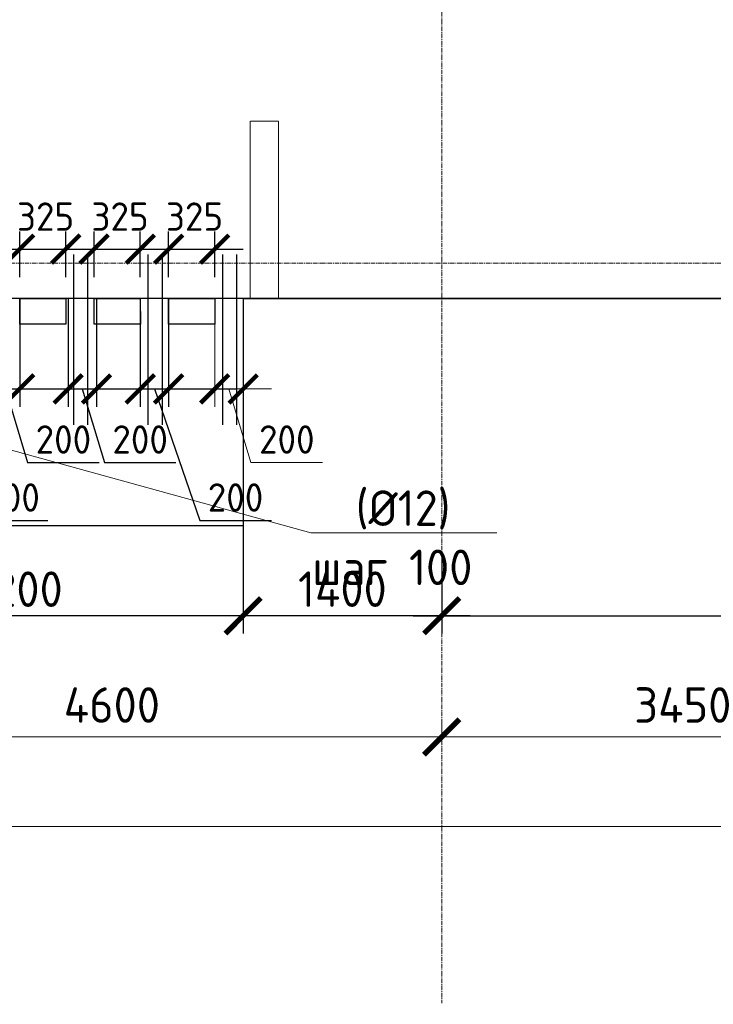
# Model space of a CAD drawing. Header units: millimetres. Extents: x 369815 to 1481759, y -423071 to -27917.
# Tile 232 of 256: x 1058281 to 1063171, y -93663 to -86728. Entities that reach past the tile are written whole.
import ezdxf
from ezdxf import colors
from ezdxf.entities.mleader import LeaderData, LeaderLine
from ezdxf.math import Vec2, Vec3

# ---------------------------------------------------------------- set-up
doc = ezdxf.new("R2010")
doc.units = ezdxf.units.MM
for name, pattern in [('______5', [1100, 800, -100, 100, -100]), ('DASHED', [7, 5, -2, 0]), ('осевая', [50.8, 31.75, -6.35, 6.35, -6.35])]:
    doc.linetypes.add(name, pattern=pattern)
for name, color, linetype, lineweight in [('RAZMER', 100, 'Continuous', 15), ('Оси', 40, '______5', 18), ('Перекрытие ж_бетон', 1, 'Continuous', 30), ('подоснова', 151, 'Continuous', 5), ('РАЗМЕРЫ', 1, 'Continuous', 9)]:
    doc.layers.add(name, color=color, linetype=linetype, lineweight=lineweight)
doc.layers.add('Колонна_ бетон', color=7, linetype='Continuous', lineweight=50, true_color=0xb4b496)
doc.styles.add('GOST-2.304_Type-B', font='GOST_Common.ttf')
doc.styles.add('ГОСТ', font='GOST_Common.ttf')
doc.dimstyles.new('СПДС', dxfattribs={"dimscale": 100, "dimtxt": 2.5, "dimasz": 2.5, "dimexe": 1.25, "dimexo": 0, "dimtad": 1, "dimdec": 0, "dimtxsty": 'GOST-2.304_Type-B', "dimblk": 'ARCHTICK', "dimcen": 2.5, "dimdle": 2, "dimadec": 0, "dimazin": 2, "dimtfac": 0.75, "dimtdec": 0, "dimtmove": 1, "dimatfit": 3, "dimfxl": 1, "dimtolj": 1, "dimarcsym": 1})

# ---------------------------------------------------------------- blocks, each defined once
blk = doc.blocks.new('_ArchTick')
at = {"color": 0, "linetype": 'ByBlock', "const_width": 0.15}
blk.add_lwpolyline([(-0.5, -0.5), (0.5, 0.5)], dxfattribs=at)
blk = doc.blocks.new('*D2005')
at = {"color": 1, "lineweight": -2, "transparency": 16777216}
for p, q in [((-85704.7, -346670.2), (-85704.7, -346545.2)), ((-38904.7, -346670.2), (-38904.7, -346545.2)), ((-85904.7, -346670.2), (-38704.7, -346670.2))]:
    blk.add_line(p, q, dxfattribs=at)
at = {"layer": 'DEFPOINTS', "color": 0, "transparency": 16777216}
for p in [(-85704.7, -346670.2), (-38904.7, -346670.2), (-38904.7, -346670.2)]:
    blk.add_point(p, dxfattribs=at)
at = {"color": 1, "lineweight": -2, "transparency": 16777216, "xscale": 250, "yscale": 250, "zscale": 250, "rotation": 180}
blk.add_blockref('_ArchTick', (-85704.7, -346670.2), dxfattribs=at)
at = {"color": 1, "lineweight": -2, "transparency": 16777216, "xscale": 250, "yscale": 250, "zscale": 250}
blk.add_blockref('_ArchTick', (-38904.7, -346670.2), dxfattribs=at)
at = {"color": 1, "transparency": 16777216, "insert": (-67487.3, -346445.2), "char_height": 250, "width": 104166.667, "attachment_point": 5, "style": 'GOST-2.304_Type-B'}
blk.add_mtext('\\A1;46800', dxfattribs=at)
blk = doc.blocks.new('*D2014')
at = {"color": 1, "lineweight": -2, "transparency": 16777216}
for p, q in [((-76954.7, -346038.9), (-76954.7, -345913.9)), ((-72354.7, -346038.9), (-72354.7, -345913.9)), ((-77154.7, -346038.9), (-72154.7, -346038.9))]:
    blk.add_line(p, q, dxfattribs=at)
at = {"layer": 'DEFPOINTS', "color": 0, "transparency": 16777216}
for p in [(-76954.7, -346038.9), (-72354.7, -346038.9), (-72354.7, -346038.9)]:
    blk.add_point(p, dxfattribs=at)
at = {"color": 1, "lineweight": -2, "transparency": 16777216, "xscale": 250, "yscale": 250, "zscale": 250, "rotation": 180}
blk.add_blockref('_ArchTick', (-76954.7, -346038.9), dxfattribs=at)
at = {"color": 1, "lineweight": -2, "transparency": 16777216, "xscale": 250, "yscale": 250, "zscale": 250}
blk.add_blockref('_ArchTick', (-72354.7, -346038.9), dxfattribs=at)
at = {"color": 1, "transparency": 16777216, "insert": (-74679.9, -345813.9), "char_height": 250, "width": 83333.333, "attachment_point": 5, "style": 'GOST-2.304_Type-B'}
blk.add_mtext('\\A1;4600', dxfattribs=at)
blk = doc.blocks.new('*D2015')
at = {"color": 1, "lineweight": -2, "transparency": 16777216}
for p, q in [((-72354.7, -346038.9), (-72354.7, -345913.9)), ((-68904.7, -346038.9), (-68904.7, -345913.9)), ((-72554.7, -346038.9), (-68704.7, -346038.9))]:
    blk.add_line(p, q, dxfattribs=at)
at = {"layer": 'DEFPOINTS', "color": 0, "transparency": 16777216}
for p in [(-72354.7, -346038.9), (-68904.7, -346038.9), (-68904.7, -346038.9)]:
    blk.add_point(p, dxfattribs=at)
at = {"color": 1, "lineweight": -2, "transparency": 16777216, "xscale": 250, "yscale": 250, "zscale": 250, "rotation": 180}
blk.add_blockref('_ArchTick', (-72354.7, -346038.9), dxfattribs=at)
at = {"color": 1, "lineweight": -2, "transparency": 16777216, "xscale": 250, "yscale": 250, "zscale": 250}
blk.add_blockref('_ArchTick', (-68904.7, -346038.9), dxfattribs=at)
at = {"color": 1, "transparency": 16777216, "insert": (-70654.9, -345813.9), "char_height": 250, "width": 83333.333, "attachment_point": 5, "style": 'GOST-2.304_Type-B'}
blk.add_mtext('\\A1;3450', dxfattribs=at)
blk = doc.blocks.new('*D2283')
at = {"layer": 'DEFPOINTS', "color": 0, "transparency": 16777216}
for p in [(1047492.2, -88692.2), (1049765.7, -88692.2), (1082573.6, -88692.2)]:
    blk.add_point(p, dxfattribs=at)
at = {"layer": 'РАЗМЕРЫ', "color": 0, "lineweight": -2, "transparency": 16777216}
for p, q in [((1047148.4, -88589), (1047148.4, -88339)), ((1047492.2, -88692.2), (1047492.2, -88442.2)), ((1047492.2, -88692.2), (1047148.4, -88589)), ((1082573.6, -88692.2), (1047367.2, -88692.2)), ((1049765.7, -88692.2), (1047367.2, -88692.2)), ((1047492.2, -88692.2), (1047492.2, -88942.2))]:
    blk.add_line(p, q, dxfattribs=at)
at = {"layer": 'РАЗМЕРЫ', "color": 0, "lineweight": -2, "transparency": 16777216, "xscale": 250, "yscale": 250, "zscale": 250}
for rotation in [90, 270]:
    blk.add_blockref('_ArchTick', (1047492.2, -88692.2), dxfattribs=dict(at, rotation=rotation))
at = {"layer": 'РАЗМЕРЫ', "color": 0, "transparency": 16777216, "insert": (1046960.9, -88464), "char_height": 250, "attachment_point": 5, "rotation": 90, "style": 'GOST-2.304_Type-B'}
blk.add_mtext('\\A1;0', dxfattribs=at)
blk = doc.blocks.new('подложка стн 1-го этажа')
at = {"layer": 'Колонна_ бетон', "color": 252, "linetype": 'DASHED', "lineweight": 0, "ltscale": 0.5, "true_color": 0x939598, "transparency": 33554687}
for p, q in [((20043.8, 10711.8, -200), (20043.8, 9461.8, -200)), ((20243.8, 10711.8, -200), (20043.8, 10711.8, -200)), ((20243.8, 9461.8, -200), (20243.8, 10711.8, -200)), ((20243.8, 9461.8, -200), (20043.8, 9461.8, -200))]:
    blk.add_line(p, q, dxfattribs=at)
blk = doc.blocks.new('*D2195')
at = {"layer": 'DEFPOINTS', "color": 0, "transparency": 16777216}
for p in [(1059130.9, -88692.1, 0), (1059330.9, -88692.1), (1059330.9, -89328.3)]:
    blk.add_point(p, dxfattribs=at)
at = {"layer": 'РАЗМЕРЫ', "color": 0, "lineweight": -2, "transparency": 16777216}
for p, q in [((1059130.9, -88692.1), (1059130.9, -89453.3)), ((1059330.9, -88692.1), (1059330.9, -89453.3)), ((1058930.9, -89328.3), (1059530.9, -89328.3)), ((1059230.9, -89328.3), (1059550.1, -90255.6)), ((1059550.1, -90255.6), (1060055.1, -90255.6))]:
    blk.add_line(p, q, dxfattribs=at)
at = {"layer": 'РАЗМЕРЫ', "color": 0, "lineweight": -2, "transparency": 16777216, "xscale": 200, "yscale": 200, "zscale": 200, "rotation": 180}
blk.add_blockref('_ArchTick', (1059130.9, -89328.3), dxfattribs=at)
at = {"layer": 'РАЗМЕРЫ', "color": 0, "lineweight": -2, "transparency": 16777216, "xscale": 200, "yscale": 200, "zscale": 200}
blk.add_blockref('_ArchTick', (1059330.9, -89328.3), dxfattribs=at)
at = {"layer": 'РАЗМЕРЫ', "color": 0, "transparency": 16777216, "insert": (1059802.6, -90093.1), "char_height": 200, "attachment_point": 5, "style": 'GOST-2.304_Type-B'}
blk.add_mtext('\\A1;200', dxfattribs=at)
blk = doc.blocks.new('*D2198')
at = {"layer": 'DEFPOINTS', "color": 0, "transparency": 16777216}
for p in [(1058081.1, -88692.1, 0), (1058281.1, -88692.1), (1058281.1, -89328.3)]:
    blk.add_point(p, dxfattribs=at)
at = {"layer": 'РАЗМЕРЫ', "color": 0, "lineweight": -2, "transparency": 16777216}
for p, q in [((1058081.1, -88692.1), (1058081.1, -89453.3)), ((1058281.1, -88692.1), (1058281.1, -89453.3)), ((1057881.1, -89328.3), (1058481.1, -89328.3)), ((1058181.1, -89328.3), (1058336.7, -89847.1)), ((1058336.7, -89847.1), (1058841.7, -89847.1))]:
    blk.add_line(p, q, dxfattribs=at)
at = {"layer": 'РАЗМЕРЫ', "color": 0, "lineweight": -2, "transparency": 16777216, "xscale": 200, "yscale": 200, "zscale": 200, "rotation": 180}
blk.add_blockref('_ArchTick', (1058081.1, -89328.3), dxfattribs=at)
at = {"layer": 'РАЗМЕРЫ', "color": 0, "lineweight": -2, "transparency": 16777216, "xscale": 200, "yscale": 200, "zscale": 200}
blk.add_blockref('_ArchTick', (1058281.1, -89328.3), dxfattribs=at)
at = {"layer": 'РАЗМЕРЫ', "color": 0, "transparency": 16777216, "insert": (1058589.2, -89684.6), "char_height": 200, "attachment_point": 5, "style": 'GOST-2.304_Type-B'}
blk.add_mtext('\\A1;200', dxfattribs=at)
blk = doc.blocks.new('*D2199')
at = {"layer": 'DEFPOINTS', "color": 0, "transparency": 16777216}
for p in [(1057556, -88692.1, 0), (1057756, -88692.1), (1057756, -89328.3)]:
    blk.add_point(p, dxfattribs=at)
at = {"layer": 'РАЗМЕРЫ', "color": 0, "lineweight": -2, "transparency": 16777216}
for p, q in [((1057556, -88692.1), (1057556, -89453.3)), ((1057756, -88692.1), (1057756, -89453.3)), ((1057356, -89328.3), (1057956, -89328.3)), ((1057656, -89328.3), (1057975.1, -90255.6)), ((1057975.1, -90255.6), (1058480.1, -90255.6))]:
    blk.add_line(p, q, dxfattribs=at)
at = {"layer": 'РАЗМЕРЫ', "color": 0, "lineweight": -2, "transparency": 16777216, "xscale": 200, "yscale": 200, "zscale": 200, "rotation": 180}
blk.add_blockref('_ArchTick', (1057556, -89328.3), dxfattribs=at)
at = {"layer": 'РАЗМЕРЫ', "color": 0, "lineweight": -2, "transparency": 16777216, "xscale": 200, "yscale": 200, "zscale": 200}
blk.add_blockref('_ArchTick', (1057756, -89328.3), dxfattribs=at)
at = {"layer": 'РАЗМЕРЫ', "color": 0, "transparency": 16777216, "insert": (1058227.6, -90093.1), "char_height": 200, "attachment_point": 5, "style": 'GOST-2.304_Type-B'}
blk.add_mtext('\\A1;200', dxfattribs=at)
blk = doc.blocks.new('*D2200')
at = {"layer": 'DEFPOINTS', "color": 0, "transparency": 16777216}
for p in [(1058622.3, -88692.1, 0), (1058822.3, -88692.1), (1058822.3, -89328.3)]:
    blk.add_point(p, dxfattribs=at)
at = {"layer": 'РАЗМЕРЫ', "color": 0, "lineweight": -2, "transparency": 16777216}
for p, q in [((1058622.3, -88692.1), (1058622.3, -89453.3)), ((1058822.3, -88692.1), (1058822.3, -89453.3)), ((1058422.3, -89328.3), (1059022.3, -89328.3)), ((1058722.3, -89328.3), (1058877.9, -89847.1)), ((1058877.9, -89847.1), (1059382.9, -89847.1))]:
    blk.add_line(p, q, dxfattribs=at)
at = {"layer": 'РАЗМЕРЫ', "color": 0, "lineweight": -2, "transparency": 16777216, "xscale": 200, "yscale": 200, "zscale": 200, "rotation": 180}
blk.add_blockref('_ArchTick', (1058622.3, -89328.3), dxfattribs=at)
at = {"layer": 'РАЗМЕРЫ', "color": 0, "lineweight": -2, "transparency": 16777216, "xscale": 200, "yscale": 200, "zscale": 200}
blk.add_blockref('_ArchTick', (1058822.3, -89328.3), dxfattribs=at)
at = {"layer": 'РАЗМЕРЫ', "color": 0, "transparency": 16777216, "insert": (1059130.4, -89684.6), "char_height": 200, "attachment_point": 5, "style": 'GOST-2.304_Type-B'}
blk.add_mtext('\\A1;200', dxfattribs=at)
blk = doc.blocks.new('*D2204')
at = {"layer": 'DEFPOINTS', "color": 0, "transparency": 16777216}
for p in [(1058606, -88343.6), (1058281, -88542.1), (1058606, -88542.1, 0)]:
    blk.add_point(p, dxfattribs=at)
at = {"layer": 'РАЗМЕРЫ', "color": 0, "lineweight": -2, "transparency": 16777216}
for p, q in [((1058281, -88542.1), (1058281, -88218.6)), ((1058606, -88542.1), (1058606, -88218.6)), ((1058081, -88343.6), (1058806, -88343.6))]:
    blk.add_line(p, q, dxfattribs=at)
at = {"layer": 'РАЗМЕРЫ', "color": 0, "lineweight": -2, "transparency": 16777216, "xscale": 200, "yscale": 200, "zscale": 200, "rotation": 180}
blk.add_blockref('_ArchTick', (1058281, -88343.6), dxfattribs=at)
at = {"layer": 'РАЗМЕРЫ', "color": 0, "lineweight": -2, "transparency": 16777216, "xscale": 200, "yscale": 200, "zscale": 200}
blk.add_blockref('_ArchTick', (1058606, -88343.6), dxfattribs=at)
at = {"layer": 'РАЗМЕРЫ', "color": 0, "transparency": 16777216, "insert": (1058463.4, -88114.5), "char_height": 200, "attachment_point": 5, "style": 'GOST-2.304_Type-B'}
blk.add_mtext('\\A1;325', dxfattribs=at)
blk = doc.blocks.new('*D2205')
at = {"layer": 'DEFPOINTS', "color": 0, "transparency": 16777216}
for p in [(1059131, -88343.6), (1058806, -88542.1), (1059131, -88542.1, 0)]:
    blk.add_point(p, dxfattribs=at)
at = {"layer": 'РАЗМЕРЫ', "color": 0, "lineweight": -2, "transparency": 16777216}
for p, q in [((1058806, -88542.1), (1058806, -88218.6)), ((1059131, -88542.1), (1059131, -88218.6)), ((1058606, -88343.6), (1059331, -88343.6))]:
    blk.add_line(p, q, dxfattribs=at)
at = {"layer": 'РАЗМЕРЫ', "color": 0, "lineweight": -2, "transparency": 16777216, "xscale": 200, "yscale": 200, "zscale": 200, "rotation": 180}
blk.add_blockref('_ArchTick', (1058806, -88343.6), dxfattribs=at)
at = {"layer": 'РАЗМЕРЫ', "color": 0, "lineweight": -2, "transparency": 16777216, "xscale": 200, "yscale": 200, "zscale": 200}
blk.add_blockref('_ArchTick', (1059131, -88343.6), dxfattribs=at)
at = {"layer": 'РАЗМЕРЫ', "color": 0, "transparency": 16777216, "insert": (1058988.4, -88114.5), "char_height": 200, "attachment_point": 5, "style": 'GOST-2.304_Type-B'}
blk.add_mtext('\\A1;325', dxfattribs=at)
blk = doc.blocks.new('*D2206')
at = {"layer": 'DEFPOINTS', "color": 0, "transparency": 16777216}
for p in [(1059655.9, -88343.6), (1059330.9, -88542.1), (1059655.9, -88542.1, 0)]:
    blk.add_point(p, dxfattribs=at)
at = {"layer": 'РАЗМЕРЫ', "color": 0, "lineweight": -2, "transparency": 16777216}
for p, q in [((1059330.9, -88542.1), (1059330.9, -88218.6)), ((1059655.9, -88542.1), (1059655.9, -88218.6)), ((1059130.9, -88343.6), (1059855.9, -88343.6))]:
    blk.add_line(p, q, dxfattribs=at)
at = {"layer": 'РАЗМЕРЫ', "color": 0, "lineweight": -2, "transparency": 16777216, "xscale": 200, "yscale": 200, "zscale": 200, "rotation": 180}
blk.add_blockref('_ArchTick', (1059330.9, -88343.6), dxfattribs=at)
at = {"layer": 'РАЗМЕРЫ', "color": 0, "lineweight": -2, "transparency": 16777216, "xscale": 200, "yscale": 200, "zscale": 200}
blk.add_blockref('_ArchTick', (1059655.9, -88343.6), dxfattribs=at)
at = {"layer": 'РАЗМЕРЫ', "color": 0, "transparency": 16777216, "insert": (1059513.4, -88114.5), "char_height": 200, "attachment_point": 5, "style": 'GOST-2.304_Type-B'}
blk.add_mtext('\\A1;325', dxfattribs=at)
blk = doc.blocks.new('*D2294')
at = {"layer": 'DEFPOINTS', "color": 0, "transparency": 16777216}
for p in [(1059856, -90292.1), (1061255.9, -90509.6), (1059856, -90926.3)]:
    blk.add_point(p, dxfattribs=at)
at = {"layer": 'РАЗМЕРЫ', "color": 0, "lineweight": -2, "transparency": 16777216}
for p, q in [((1059856, -90292.1), (1059856, -91051.3)), ((1061255.9, -90509.6), (1061255.9, -91051.3)), ((1061455.9, -90926.3), (1059656, -90926.3))]:
    blk.add_line(p, q, dxfattribs=at)
at = {"layer": 'РАЗМЕРЫ', "color": 0, "lineweight": -2, "transparency": 16777216, "xscale": 250, "yscale": 250, "zscale": 250, "rotation": 180}
blk.add_blockref('_ArchTick', (1059856, -90926.3), dxfattribs=at)
at = {"layer": 'РАЗМЕРЫ', "color": 0, "lineweight": -2, "transparency": 16777216, "xscale": 250, "yscale": 250, "zscale": 250}
blk.add_blockref('_ArchTick', (1061255.9, -90926.3), dxfattribs=at)
at = {"layer": 'РАЗМЕРЫ', "color": 0, "transparency": 16777216, "insert": (1060556, -90738.8), "char_height": 250, "attachment_point": 5, "style": 'GOST-2.304_Type-B'}
blk.add_mtext('\\A1;1400', dxfattribs=at)
blk = doc.blocks.new('*D2295')
at = {"layer": 'DEFPOINTS', "color": 0, "transparency": 16777216}
for p in [(1056655.9, -90292.1), (1059856, -90292.1), (1056655.9, -90926.3)]:
    blk.add_point(p, dxfattribs=at)
at = {"layer": 'РАЗМЕРЫ', "color": 0, "lineweight": -2, "transparency": 16777216}
for p, q in [((1056655.9, -90292.1), (1056655.9, -91051.3)), ((1059856, -90292.1), (1059856, -91051.3)), ((1060056, -90926.3), (1056455.9, -90926.3))]:
    blk.add_line(p, q, dxfattribs=at)
at = {"layer": 'РАЗМЕРЫ', "color": 0, "lineweight": -2, "transparency": 16777216, "xscale": 250, "yscale": 250, "zscale": 250, "rotation": 180}
blk.add_blockref('_ArchTick', (1056655.9, -90926.3), dxfattribs=at)
at = {"layer": 'РАЗМЕРЫ', "color": 0, "lineweight": -2, "transparency": 16777216, "xscale": 250, "yscale": 250, "zscale": 250}
blk.add_blockref('_ArchTick', (1059856, -90926.3), dxfattribs=at)
at = {"layer": 'РАЗМЕРЫ', "color": 0, "transparency": 16777216, "insert": (1058256, -90738.8), "char_height": 250, "attachment_point": 5, "style": 'GOST-2.304_Type-B'}
blk.add_mtext('\\A1;3200', dxfattribs=at)
blk = doc.blocks.new('*D2226')
at = {"layer": 'DEFPOINTS', "color": 0, "transparency": 16777216}
for p in [(1069305.9, -90472.2), (1061255.9, -90509.6), (1069305.9, -90926.3)]:
    blk.add_point(p, dxfattribs=at)
at = {"layer": 'РАЗМЕРЫ', "color": 0, "lineweight": -2, "transparency": 16777216}
for p, q in [((1069305.9, -90472.2), (1069305.9, -91051.3)), ((1061255.9, -90509.6), (1061255.9, -91051.3)), ((1061055.9, -90926.3), (1069505.9, -90926.3))]:
    blk.add_line(p, q, dxfattribs=at)
at = {"layer": 'РАЗМЕРЫ', "color": 0, "lineweight": -2, "transparency": 16777216, "xscale": 250, "yscale": 250, "zscale": 250, "rotation": 180}
blk.add_blockref('_ArchTick', (1061255.9, -90926.3), dxfattribs=at)
at = {"layer": 'РАЗМЕРЫ', "color": 0, "lineweight": -2, "transparency": 16777216, "xscale": 250, "yscale": 250, "zscale": 250}
blk.add_blockref('_ArchTick', (1069305.9, -90926.3), dxfattribs=at)
at = {"layer": 'РАЗМЕРЫ', "color": 0, "transparency": 16777216, "insert": (1065280.9, -90738.8), "char_height": 250, "attachment_point": 5, "style": 'GOST-2.304_Type-B'}
blk.add_mtext('\\A1;8050', dxfattribs=at)
blk = doc.blocks.new('_None')
blk = doc.blocks.new('оси блок 2')
at = {"layer": 'Оси', "color": 16, "linetype": 'осевая', "lineweight": 0, "transparency": 33554687}
for p, q in [((-72354.7, -322543), (-72354.7, -347914.1)), ((-89822.3, -342701.3), (-37238.5, -342701.3))]:
    blk.add_line(p, q, dxfattribs=at)
for base, p1, p2, picture, middle in [((-72354.7, -346038.9), (-76954.7, -346038.9), (-72354.7, -346038.9), '*D2014', (-74679.9, -346038.9)), ((-68904.7, -346038.9), (-72354.7, -346038.9), (-68904.7, -346038.9), '*D2015', (-70654.9, -346038.9)), ((-38904.7, -346670.2), (-85704.7, -346670.2), (-38904.7, -346670.2), '*D2005', (-67487.3, -346670.2))]:
    dim = blk.add_linear_dim(base=base, p1=p1, p2=p2, dimstyle='СПДС', override={"dimgap": 1})
    dim.commit()
    dim.dimension.update_dxf_attribs({"geometry": picture, "text_midpoint": middle, "dimtype": 128})

msp = doc.modelspace()

# ---------------------------------------------------------------- linework, layer by layer
at = {"layer": 'RAZMER', "lineweight": 30}
for points, elevation in [([(1058660, -88381.5), (1058659.9, -89581.5)], 0.2), ([(1058760, -88381.5), (1058759.9, -89581.5)], 0.2), ([(1059184.9, -88381.5), (1059184.9, -89581.5)], 0.2), ([(1059284.9, -88381.5), (1059284.9, -89581.5)], 0.2), ([(1059709.9, -88381.5), (1059709.9, -89581.5)], 0.1), ([(1059809.9, -88381.5), (1059809.9, -89581.5)], 0.1)]:
    msp.add_lwpolyline(points, dxfattribs=dict(at, elevation=elevation))
at = {"layer": 'Перекрытие ж_бетон'}
for p, q in [((1059856, -88692.2, -360), (1059856, -90292.1, -360)), ((1059856, -90292.1, -360), (1056505.7, -90292.1, -360))]:
    msp.add_line(p, q, dxfattribs=at)
for points, elevation in [([(1058606.8, -88872.1), (1058281.8, -88872.1), (1058281.1, -88692.1), (1058606.1, -88692.1)], -360.1), ([(1059131.7, -88872.1), (1058806.7, -88872.1), (1058806, -88692.1), (1059131, -88692.1)], -360.1), ([(1059656, -88872.1), (1059330.9, -88872.2), (1059330.9, -88692.1), (1059655.9, -88692.1)], -359.9)]:
    msp.add_lwpolyline(points, close=True, dxfattribs=dict(at, elevation=elevation))
at = {"layer": 'Перекрытие ж_бетон', "elevation": -360}
msp.add_lwpolyline([(1059856, -88692.2), (1066206.1, -88692.2), (1066206.1, -88692.2), (1069556.1, -88692.2), (1069556.1, -88692.2), (1071605.9, -88692.2)], dxfattribs=at)
at = {"layer": 'РАЗМЕРЫ'}
for p, q in [((1059656, -88692.1, -360), (1059656, -89453.3, -360)), ((1059856, -88692.1, -360), (1059856, -89453.3, -360)), ((1059456, -89328.3, -360), (1060056, -89328.3, -360)), ((1059756, -89328.3, -360), (1059911.6, -89847.1, -360)), ((1059911.6, -89847.1, -360), (1060416.6, -89847.1, -360))]:
    msp.add_line(p, q, dxfattribs=at)

# ---------------------------------------------------------------- block references
msp.add_blockref('подложка стн 1-го этажа', (1039862, -98154, 200))
msp.add_blockref('оси блок 2', (1133610.6, 254259.1, -360), dxfattribs=at)
at = {"layer": 'РАЗМЕРЫ', "xscale": 200, "yscale": 200, "zscale": 200, "rotation": 180}
msp.add_blockref('_ArchTick', (1059656, -89328.3, -360), dxfattribs=at)
at = {"layer": 'РАЗМЕРЫ', "xscale": 200, "yscale": 200, "zscale": 200}
msp.add_blockref('_ArchTick', (1059856, -89328.3, -360), dxfattribs=at)

# ---------------------------------------------------------------- texts
at = {"insert": (993474.5, -89132.9), "char_height": 300, "width": 18500, "attachment_point": 1, "style": 'ГОСТ'}
msp.add_mtext('\\pi-900,l900,t900;{\\C7;1.^IАрмирование монолитной плиты  состоит из основного армирования ∅10 А500С с шагом  200х200мм  в нижней зоне, основного армирования ∅10 А500С с шагом  200х200мм  в  верхней зоне и дополнительного армирования, указанного на схемах армирования.\\P2.^IАрмирование плиты предусмотрено отдельными  стержнями заводской длины по осям Х и Y. При недостатке заводской длины стержней для армирования плиты, стыки стержней осуществлять внахлестку без  сварки. Стыки арматуры внахлестку должны располагаться вразбежку (через шаг). См. деталь стыковки арматуры.\\P3.^IВерхнюю и нижнюю арматуру вязать вязальной проволокой через пересечение.  Стержни основной и дополнительной арматуры укладывать в соответствии с сечениями .\\P4.^IПо периметру плиты и у отверстий  у концов основной арматуры устанавливать П-образные элементы Ск1.\\P5.^IПозиции со знаком "*" укладываются с шагом 100 мм\\P6.^I Для фиксации в проектном положении стержней верхней сетки устанавливать фиксаторы Ф1 с шагом 600х600мм.\\P7.^IДиаметр оправки стержня при d<20мм - 5d, при d≥20мм - 8d\\P8.^IКаркасы поперечного армирования устанавливаются до начала устройство верхней сетки армирования.\\P9.^IВ местах расположения отверстий осуществить прерывания основной и дополнительной сеток арматуры. Отверстия обрамляются двумя стержнями арматуры d 16. см. узел обрамления отверстий.\\P10.^IОбрамление отверстий выполнить в соотвии с узлом, расход стали на обрамление учтен на листе 3.\\P11.^IПроемы размерами до 300х300 допускается выполнять по месту методом алмазного бурения.}', dxfattribs=at)
at = {"layer": 'РАЗМЕРЫ', "insert": (1060164.1, -89684.6, -360), "char_height": 200, "attachment_point": 5, "style": 'GOST-2.304_Type-B'}
msp.add_mtext('\\A1;200', dxfattribs=at)

# ---------------------------------------------------------------- dimensions: what is measured, and where the dimension line sits
at = {"layer": 'РАЗМЕРЫ'}
for base, p1, p2, picture, middle in [((1058606, -88343.6, -359.9), (1058281, -88542.1, -359.9), (1058606, -88542.1, -359.9), '*D2204', (1058463.4, -88277, -359.9)), ((1059131, -88343.6, -359.9), (1058806, -88542.1, -359.9), (1059131, -88542.1, -359.9), '*D2205', (1058988.4, -88277, -359.9)), ((1059655.9, -88343.6, -359.9), (1059330.9, -88542.1, -359.9), (1059655.9, -88542.1, -359.9), '*D2206', (1059513.4, -88277, -359.9))]:
    dim = msp.add_linear_dim(base=base, p1=p1, p2=p2, dimstyle='СПДС', override={"dimtxt": 2, "dimasz": 2, "dimrnd": 5}, dxfattribs=at)
    dim.commit()
    dim.dimension.update_dxf_attribs({"geometry": picture, "text_midpoint": middle, "dimtype": 160})
for base, p1, p2, angle, override, picture, middle in [((1047492.1834945, -88692.1723021, -359.999997), (1082573.5936671, -88692.1723021, -359.999997), (1049765.6772282, -88692.1723021, -359.999997), 90, {"dimrnd": 5}, '*D2283', (1046960.9334945, -88526.5473021, -359.999997)), ((1058281.1, -89328.3, -360.1), (1058081.1, -88692.1, -360), (1058281.1, -88692.1, -360.1), 180, {"dimtxt": 2, "dimasz": 2, "dimrnd": 5}, '*D2198', (1058399.2, -89684.6, -360.1)), ((1058822.3, -89328.3, -360), (1058622.3, -88692.1, -360), (1058822.3, -88692.1, -360), 180, {"dimtxt": 2, "dimasz": 2, "dimrnd": 5}, '*D2200', (1058940.4, -89684.6, -360))]:
    dim = msp.add_linear_dim(base=base, p1=p1, p2=p2, angle=angle, dimstyle='СПДС', override=override, dxfattribs=at)
    dim.commit()
    dim.dimension.update_dxf_attribs({"geometry": picture, "text_midpoint": middle})
for base, p1, p2, picture, middle in [((1057756, -89328.3, -360), (1057556, -88692.1, -359.9), (1057756, -88692.1, -360), '*D2199', (1058037.6, -90255.6, -360)), ((1059330.9, -89328.3, -359.9), (1059130.9, -88692.1, -359.9), (1059330.9, -88692.1, -359.9), '*D2195', (1059612.6, -90255.6, -359.9))]:
    dim = msp.add_linear_dim(base=base, p1=p1, p2=p2, angle=180, dimstyle='СПДС', override={"dimtxt": 2, "dimasz": 2, "dimrnd": 5}, dxfattribs=at)
    dim.commit()
    dim.dimension.update_dxf_attribs({"geometry": picture, "text_midpoint": middle, "dimtype": 160})
for base, p1, p2, picture, middle in [((1056655.9, -90926.3, -360), (1059856, -90292.1, -360), (1056655.9, -90292.1, -360), '*D2295', (1058256, -90738.8, -360)), ((1059856, -90926.3, -360), (1061255.9, -90509.6, -360), (1059856, -90292.1, -360), '*D2294', (1060556, -90738.8, -360)), ((1069305.9, -90926.3, -360), (1061255.9, -90509.6, -360), (1069305.9, -90472.2, -360), '*D2226', (1065280.9, -90738.8, -360))]:
    dim = msp.add_linear_dim(base=base, p1=p1, p2=p2, dimstyle='СПДС', override={"dimrnd": 5}, dxfattribs=at)
    dim.commit()
    dim.dimension.update_dxf_attribs({"geometry": picture, "text_midpoint": middle})

# ---------------------------------------------------------------- leaders
at = {"layer": 'подоснова', "color": 2, "ltscale": 0.3}
ml = msp.add_multileader_mtext('Standard', dxfattribs=at)
ml.set_content(' (%%C12)\\Pшаг 100', color=2, style='GOST-2.304_Type-B')
ml.set_leader_properties(color=256, linetype='ByLayer', lineweight=15)
ml.set_arrow_properties(name='NONE')
ml.build(insert=Vec2(0, 0))
ml.multileader.update_dxf_attribs({"text_left_attachment_type": 6, "text_right_attachment_type": 6, "dogleg_length": 0.1, "arrow_head_size": 18})
ctx = ml.context
ctx.base_point, ctx.char_height, ctx.arrow_head_size, ctx.landing_gap_size, ctx.plane_origin = Vec3(1060332.7, -90343.1, 720), 250, 18, 20, Vec3(1056830.3, -88623.2, 720)
ctx.left_attachment, ctx.right_attachment, ctx.text_align_type = 6, 6, 1
notes = []
notes.append((ctx, [(0, (1, 1, 0), (1060332.6, -90343.1, 720), (1, 0), 0.1, [(6, [(1059809.9, -89330.5, 720), (1059284.9, -89330.5, 720), (1058745.7, -89324.8, 720), (1058235.1, -89330.5, 720), (1057695.6, -89324.8, 720), (1057185, -89330.5, 720), (1056667.7, -89330.5, 720)], 0, [])])]))
ctx.mtext.insert, ctx.mtext.alignment, ctx.mtext.flow_direction = Vec3(1060908, -90043.1, 720), 2, 5
for ctx, leaders in notes:
    for number, flags, end, landing, length, lines in leaders:
        leader = LeaderData()
        leader.index, (leader.has_last_leader_line, leader.has_dogleg_vector, leader.attachment_direction) = number, flags
        leader.last_leader_point, leader.dogleg_vector, leader.dogleg_length = Vec3(end), Vec3(landing), length
        for number, points, colour, breaks in lines:
            line = LeaderLine()
            line.index, line.vertices, line.color, line.breaks = number, Vec3.list(points), colors.encode_raw_color(colour), breaks
            leader.lines.append(line)
        ctx.leaders.append(leader)

doc.saveas('drawing.dxf')
